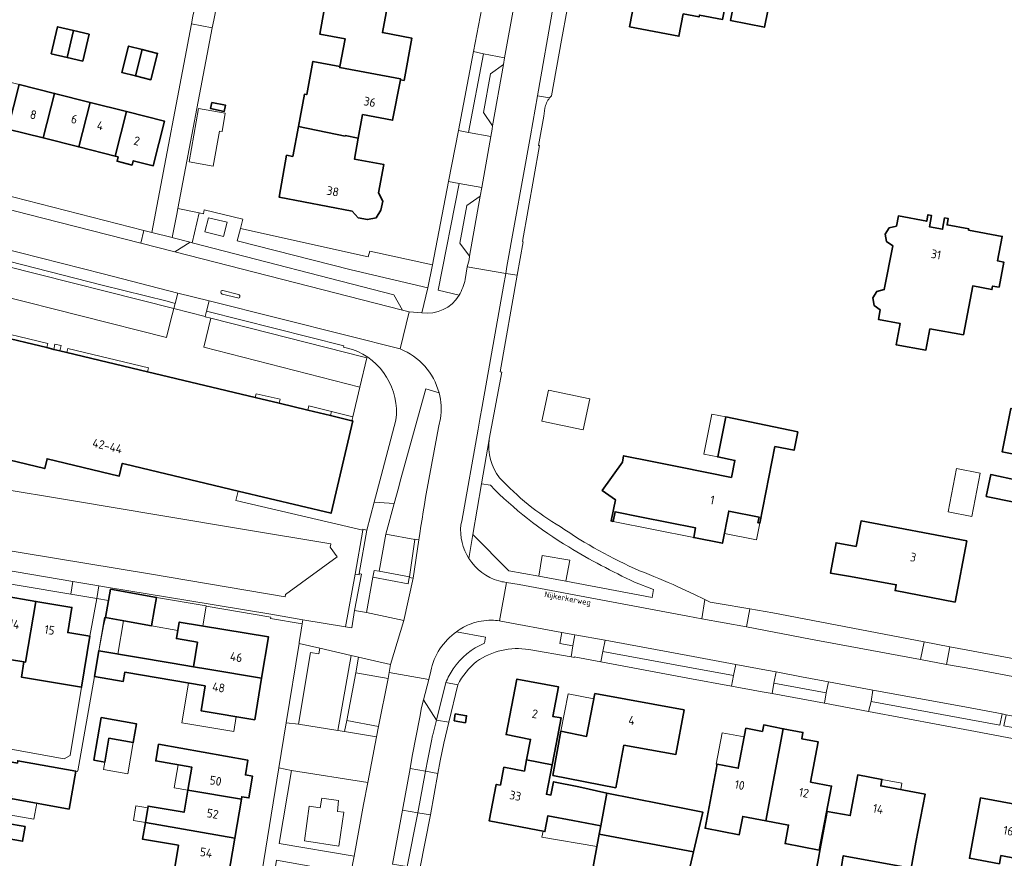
# Model space of a CAD drawing. Header units: metres. Extents: x 149984 to 156489, y 469398 to 478068.
# Tile 190 of 256: x 153897 to 154049, y 471661 to 471790. Entities that reach past the tile are written whole.
import ezdxf
from ezdxf.enums import TextEntityAlignment as Align

# ---------------------------------------------------------------- set-up
doc = ezdxf.new("R2010")
doc.units = ezdxf.units.M
doc.header["$LTSCALE"] = 0.75
for name, color, linetype, lineweight in [('B-WE-GR-BEPLANTING_CULTUUR_HEESTERS-GV', 252, 'Continuous', 18), ('B-WE-GR-GROENVOORZIENING-GV', 252, 'Continuous', 18), ('B-WE-OG-BEBOUWING-GV', 6, 'Continuous', 35), ('B-WE-OG-BEBOUWING-T18', 1, 'Continuous', 18), ('B-WE-OG-BEBOUWING_LAGE TRAFO-GV', 6, 'Continuous', 18), ('B-WE-OG-BEBOUWING_LUIFEL-GV', 6, 'Continuous', 18), ('B-WE-OG-BEBOUWING_OVERBOUWING-GV', 6, 'Continuous', 18), ('B-WE-OG-TERREIN_BEGROEID-GV', 252, 'Continuous', 18), ('B-WE-OG-TERREIN_ERF-GV', 252, 'Continuous', 18), ('B-WE-OG-TOPOGRAFIE-T18', 7, 'Continuous', 18), ('B-WE-VH-HALFVERHARDING_GRASBETONSTEEN-GV', 252, 'Continuous', 18), ('B-WE-VH-HALFVERHARDING_GRIND-GV', 252, 'Continuous', 18), ('B-WE-VH-OPENVERHARDING-GV', 252, 'Continuous', 18), ('B-WE-VH-OPENVERHARDING_BETONELEMENT-GV', 252, 'Continuous', 18), ('B-WE-VH-OPENVERHARDING_BETONSTRAATSTEEN-GV', 252, 'Continuous', 18), ('B-WE-VH-OPENVERHARDING_STRAATBAKSTEEN-GV', 252, 'Continuous', 18), ('B-WE-VH-OPENVERHARDING_TEGEL-GV', 252, 'Continuous', 18)]:
    doc.layers.add(name, color=color, linetype=linetype, lineweight=lineweight)
doc.styles.add('NLCS-ISO-M500-T18', font='NLCS-ISO.ttf', dxfattribs={"height": 0.9})
doc.styles.add('NLCS-ISO-M750-T18', font='NLCS-ISO.ttf', dxfattribs={"height": 1.35})

msp = doc.modelspace()

# ---------------------------------------------------------------- linework, layer by layer
at = {"layer": 'B-WE-GR-BEPLANTING_CULTUUR_HEESTERS-GV', "flags": 128}
for points in [[(153966.1, 471772.699), (153969.531, 471772.045), (153969.751, 471773.204), (153969.8, 471773.725), (153968.41, 471775.748), (153969.494, 471781.765), (153971.488, 471783.167), (153971.673, 471784.224), (153968.42, 471784.857)], [(153950.334, 471698.508), (153956.116, 471697.247), (153957.535, 471703.809), (153956.936, 471703.898), (153956.755, 471702.932), (153951.334, 471703.947)], [(153982.195, 471693.368), (153982.51, 471695.053), (153980.538, 471695.439), (153980.203, 471693.732)], [(154000, 471691.85), (153987.235, 471694.216), (153986.855, 471692.493), (154000, 471690.054), (154007.056, 471688.745), (154007.378, 471690.48)], [(153953.676, 471688.286), (153953.838, 471689.245), (153954.044, 471690.461), (153949.122, 471691.593), (153948.681, 471689.186)], [(154021.379, 471686.087), (154021.711, 471687.797), (154017.573, 471688.587), (154013.614, 471689.322), (154013.293, 471687.587)], [(154028.593, 471686.526), (154028.323, 471684.772), (154048.211, 471681.075), (154048.548, 471682.829), (154042.771, 471683.929)], [(154053.187, 471681.942), (154049.159, 471682.705), (154048.832, 471681.01), (154060.062, 471678.923), (154060.446, 471680.625), (154060.002, 471680.674), (154057.964, 471681.091), (154056.049, 471681.398), (154055.066, 471681.59)], [(153947.295, 471681.803), (153946.949, 471680.114), (153951.874, 471679.305), (153952.182, 471680.913)]]:
    msp.add_lwpolyline(points, close=True, dxfattribs=at)
for points in [[(153966.229, 471753.555), (153964.749, 471755.568), (153965.835, 471761.416), (153967.883, 471762.852), (153968.142, 471764.165), (153964.633, 471764.783), (153961.431, 471748.299), (153964.641, 471747.532)], [(153965.588, 471749.974), (153965.915, 471751.93), (153966.178, 471753.026), (153966.229, 471753.555)], [(153961.544, 471732.459), (153959.482, 471733.095), (153955.558, 471718.826), (153955.349, 471717.911), (153954.599, 471715.341), (153953.301, 471710.602)], [(153969.471, 471718.162), (153968.117, 471718.394), (153966.779, 471710.576), (153972.326, 471704.968), (153976.963, 471704.106), (153977.504, 471707.316), (153981.73, 471706.603), (153981.122, 471703.332), (153994.474, 471700.848), (153994.658, 471702.049), (153991.766, 471703.209)], [(153953.301, 471710.602), (153957.791, 471709.771), (153957.812, 471709.854), (153958.398, 471709.738), (153958.458, 471710.057), (153958.571, 471710.726)], [(153968.565, 471693.758), (153968.716, 471694.678), (153964.256, 471695.536)], [(153960.28, 471689.423), (153959.974, 471688.162), (153959.153, 471685), (153961.149, 471681.882), (153962.574, 471687.674)]]:
    msp.add_lwpolyline(points, dxfattribs=at)
at = {"layer": 'B-WE-GR-BEPLANTING_CULTUUR_HEESTERS-GV'}
for points in [[(153964.641, 471747.532, 0.0823169), (153965.588, 471749.974)], [(153961.751, 471728.468, 0.1014782), (153961.544, 471732.459)], [(153958.571, 471710.726, -0.0118398), (153961.751, 471728.468)], [(153981.593, 471708.631, -0.0626628), (153969.471, 471718.162)], [(153991.766, 471703.209, -0.0286777), (153981.593, 471708.631)], [(153964.256, 471695.536, 0.1936038), (153960.28, 471689.423)], [(153963.746, 471689.796, -0.1486123), (153968.565, 471693.758)], [(153962.574, 471687.674, -0.0431933), (153963.746, 471689.796)]]:
    msp.add_lwpolyline(points, format="xyb", dxfattribs=at)
at = {"layer": 'B-WE-GR-GROENVOORZIENING-GV', "flags": 128}
for points in [[(153894.446, 471752.092), (153920.564, 471745.468), (153920.767, 471746.278), (153919.519, 471746.608), (153909.503, 471749.107), (153892.944, 471753.319), (153879.993, 471756.588), (153879.296, 471753.732), (153879.622, 471753.653), (153880.233, 471756.211), (153892.55, 471753.066), (153891.792, 471750.064), (153892.005, 471750.013), (153892.297, 471749.943), (153892.898, 471752.482)], [(153890.634, 471741.902), (153893.132, 471741.296), (153900.921, 471739.432), (153901.077, 471740.088), (153890.791, 471742.555)], [(153904.055, 471738.682), (153916.522, 471735.699), (153916.652, 471736.29), (153904.207, 471739.3)], [(153936.844, 471730.836), (153936.982, 471731.497), (153933.275, 471732.311), (153933.146, 471731.721)], [(153944.777, 471728.937), (153944.923, 471729.574), (153941.446, 471730.432), (153941.284, 471729.773)], [(153948.49, 471698.832), (153949.565, 471704.446), (153949.211, 471704.517), (153949.181, 471704.341), (153948.581, 471704.448), (153947.103, 471696.278), (153948.065, 471696.114)]]:
    msp.add_lwpolyline(points, close=True, dxfattribs=at)
for points in [[(153948.169, 471739.157), (153946.782, 471739.487), (153946.82, 471739.716), (153925.617, 471745.067), (153925.411, 471744.231), (153925.407, 471744.216), (153926.27, 471743.999)], [(153926.27, 471743.999), (153949.966, 471737.942), (153950.388, 471737.841), (153949.31, 471733.348), (153948.224, 471728.726), (153948.085, 471728.146), (153948.204, 471728.117), (153944.87, 471713.833), (153930.491, 471717.274), (153930.157, 471715.83), (153949.753, 471711.231), (153949.79, 471711.369), (153950.362, 471711.217), (153951.514, 471715.578), (153952.594, 471719.6), (153954.889, 471728.235)]]:
    msp.add_lwpolyline(points, dxfattribs=at)
at = {"layer": 'B-WE-GR-GROENVOORZIENING-GV'}
msp.add_lwpolyline([(153954.889, 471728.235, 0.3512102), (153948.169, 471739.157)], format="xyb", dxfattribs=at)
at = {"layer": 'B-WE-OG-BEBOUWING-GV', "flags": 128}
for points in [[(153992.207, 471795.386), (153990.994, 471789.016), (153998.616, 471787.564), (153999.27, 471791.004), (154001.725, 471790.535), (154001.782, 471790.839), (154005.35, 471790.159), (154005.875, 471792.781), (154000.258, 471793.907), (154000, 471793.954)], [(153955.563, 471780.804), (153956.136, 471780.72), (153957.352, 471787.245), (153952.784, 471788.114), (153953.509, 471792.006), (153944.28, 471794.16), (153943.814, 471791.663), (153943.111, 471787.901), (153947.026, 471787.159), (153946.221, 471782.875), (153946.194, 471782.727), (153955.595, 471780.972)], [(154007.113, 471792.533), (154006.602, 471789.985), (154011.826, 471788.938), (154012.337, 471791.486)], [(153905.048, 471788.443), (153902.615, 471789.015), (153901.637, 471784.852), (153904.07, 471784.28)], [(153905.048, 471788.443), (153904.07, 471784.28), (153906.503, 471783.709), (153907.481, 471787.872)], [(153914.646, 471781.421), (153915.679, 471785.513), (153913.58, 471786.043), (153912.547, 471781.951)], [(153914.646, 471781.421), (153917.016, 471780.823), (153918.049, 471784.915), (153915.679, 471785.513)], [(153947.032, 471772.133), (153947.045, 471772.201), (153949.072, 471771.813), (153949.742, 471775.44), (153954.367, 471774.57), (153955.563, 471780.804), (153955.595, 471780.972), (153946.194, 471782.727), (153946.221, 471782.875), (153942.066, 471783.664), (153941.115, 471778.538), (153940.754, 471778.606), (153939.81, 471773.605)], [(153902.137, 471778.732), (153896.65, 471780.121), (153894.904, 471773.221), (153900.392, 471771.835)], [(153905.88, 471770.45), (153907.625, 471777.344), (153902.137, 471778.732), (153900.392, 471771.835)], [(153911.517, 471769.027), (153913.257, 471775.918), (153907.625, 471777.344), (153905.88, 471770.45)], [(153926.447, 471777.315), (153926.254, 471776.368), (153928.367, 471775.937), (153928.56, 471776.884)], [(153913.257, 471775.918), (153911.517, 471769.027), (153911.962, 471768.915), (153911.791, 471768.237), (153914.126, 471767.648), (153914.297, 471768.325), (153917.378, 471767.547), (153919.117, 471774.435)], [(153947.032, 471772.133), (153939.81, 471773.605), (153938.937, 471768.979), (153937.981, 471769.159), (153936.843, 471762.679), (153948.116, 471760.541), (153949.073, 471759.504), (153950.492, 471759.226), (153951.828, 471759.501), (153952.554, 471760.659), (153952.839, 471762.07), (153952.209, 471763.352), (153953.025, 471767.713), (153948.472, 471768.567), (153949.072, 471771.813), (153947.045, 471772.201)], [(154048.067, 471748.758), (154048.817, 471752.636), (154047.835, 471752.826), (154048.572, 471756.636), (154043.363, 471757.603), (154043.394, 471757.77), (154040.032, 471758.395), (154040.216, 471759.387), (154039.666, 471759.49), (154039.339, 471757.73), (154037.304, 471758.108), (154037.63, 471759.868), (154037.08, 471759.97), (154036.896, 471758.977), (154032.531, 471759.788), (154032.227, 471758.218), (154031.106, 471757.945), (154030.48, 471756.977), (154030.699, 471755.844), (154031.638, 471755.174), (154030.327, 471748.4), (154029.193, 471748.103), (154028.57, 471747.11), (154028.777, 471745.957), (154029.719, 471745.258), (154029.434, 471743.786), (154032.805, 471743.16), (154032.194, 471739.867), (154036.763, 471739.057), (154037.392, 471742.337), (154042.562, 471741.42), (154044.016, 471748.981), (154046.981, 471748.408), (154047.085, 471748.948)], [(154057.08, 471721.63), (154058.432, 471728.318), (154049.898, 471730.042), (154048.547, 471723.354)], [(154016.965, 471726.442), (154005.85, 471728.72), (154004.613, 471722.541), (154007.25, 471722.013), (154006.724, 471719.384), (153998.841, 471720.964), (153994.467, 471721.84), (153990.055, 471722.72), (153989.869, 471721.748), (153986.765, 471717.342), (153988.785, 471715.918), (153988.133, 471712.653), (153988.447, 471712.59), (153988.743, 471714.071), (153992.822, 471713.256), (154001.177, 471711.587), (154000.888, 471710.095), (154005.339, 471709.196), (154006.314, 471714.171), (154010.985, 471713.256), (154010.816, 471712.392), (154011.13, 471712.331), (154013.448, 471724.156), (154016.392, 471723.579)], [(154050.391, 471715.542), (154051.095, 471718.914), (154046.797, 471719.812), (154046.093, 471716.44)], [(154026.016, 471708.727), (154022.896, 471709.285), (154022.013, 471704.604), (154025.132, 471704.046), (154032.189, 471702.783), (154032.02, 471701.879), (154041.281, 471700.104), (154043.075, 471709.555), (154026.757, 471712.654)], [(153917.559, 471699.101), (153917.868, 471700.84), (153910.8, 471702.097), (153910.495, 471700.382), (153910.022, 471697.724), (153912.266, 471697.325), (153917.09, 471696.466)], [(153899.243, 471700.219), (153893.918, 471701.115), (153892.337, 471691.718), (153892.579, 471691.678), (153897.413, 471690.875), (153897.664, 471690.834)], [(153907.61, 471694.854), (153904.174, 471695.408), (153904.806, 471699.283), (153899.243, 471700.219), (153897.664, 471690.834), (153897.413, 471690.875), (153897.032, 471688.499), (153906.305, 471686.957)], [(153925.837, 471689.739), (153934.128, 471688.336), (153935.197, 471694.72), (153921.4, 471697.03), (153920.966, 471694.466), (153924.221, 471693.916), (153923.579, 471690.12)], [(153934.128, 471688.336), (153925.837, 471689.739), (153923.579, 471690.12), (153920.325, 471690.67), (153908.964, 471692.588), (153908.288, 471688.638), (153912.741, 471687.857), (153912.987, 471689.261), (153925.393, 471687.167), (153924.771, 471683.325), (153933.056, 471681.938)], [(153975.08, 471675.731), (153979.008, 471674.955), (153979.618, 471678.147), (153980.431, 471682.204), (153979.113, 471682.446), (153979.991, 471687.033), (153973.588, 471688.207), (153971.9, 471679.632), (153975.69, 471678.903)], [(153988.839, 471671.417), (153990.112, 471677.986), (153998.139, 471676.571), (153999.399, 471683.456), (153985.618, 471685.975), (153984.34, 471679.367), (153980.376, 471680.148), (153979.144, 471673.316)], [(153908.193, 471675.69), (153909.884, 471675.39), (153910.539, 471679.077), (153914.297, 471678.409), (153914.81, 471681.29), (153909.362, 471682.259)], [(153963.865, 471681.75), (153965.625, 471681.469), (153965.798, 471682.555), (153964.039, 471682.836)], [(154012.02, 471666.321), (154014.737, 471680.544), (154011.707, 471681.123), (154011.519, 471680.14), (154008.965, 471680.628), (154007.783, 471674.44), (154004.542, 471675.059), (154002.65, 471665.158), (154007.935, 471664.149), (154008.479, 471666.997)], [(154012.02, 471666.321), (154015.561, 471665.645), (154015.017, 471662.796), (154020.301, 471661.787), (154022.192, 471671.688), (154018.951, 471672.307), (154020.133, 471678.495), (154017.579, 471678.983), (154017.767, 471679.965), (154014.737, 471680.544)], [(153931, 471669.658), (153931.064, 471670.043), (153932.158, 471669.86), (153932.72, 471673.213), (153931.625, 471673.397), (153932.005, 471675.665), (153918.208, 471678.137), (153917.774, 471675.564), (153923.325, 471674.626), (153922.725, 471671.074)], [(153895.467, 471670.175), (153895.393, 471669.767), (153904.379, 471668.138), (153905.434, 471673.96), (153896.448, 471675.589), (153896.384, 471675.236), (153893.075, 471675.835), (153892.158, 471670.774)], [(153987.466, 471670.572), (153983.148, 471671.559), (153979.237, 471672.35), (153978.836, 471670.287), (153978.128, 471670.424), (153979.008, 471674.955), (153975.08, 471675.731), (153974.746, 471673.993), (153971.574, 471674.603), (153971.039, 471671.824), (153970.387, 471671.95), (153969.279, 471666.326), (153977.9, 471664.654), (153978.376, 471667.108), (153982.194, 471666.367), (153986.524, 471665.528)], [(154021.516, 471667.759), (154020.55, 471662.545), (154020.068, 471659.952), (154018.539, 471651.945), (154026.35, 471650.453), (154027.161, 471654.702), (154023.481, 471655.405), (154024.184, 471659.085), (154023.697, 471659.178), (154023.712, 471659.256), (154024.013, 471660.908), (154034.503, 471659), (154035.236, 471663.032), (154036.646, 471670.437), (154029.784, 471671.713), (154029.973, 471672.7), (154026.247, 471673.394), (154025.082, 471667.112)], [(153916.163, 471666.029), (153929.991, 471663.638), (153931, 471669.658), (153922.725, 471671.074), (153922.146, 471667.645), (153916.594, 471668.582)], [(153987.482, 471670.568), (153987.466, 471670.572), (153986.524, 471665.528), (153986.289, 471664.271), (154000.872, 471661.527), (154002.288, 471667.655), (154000, 471668.105)], [(154055.716, 471659.532), (154057.203, 471667.627), (154045.199, 471669.864), (154043.495, 471660.517), (154048.12, 471659.68), (154048.356, 471660.927)], [(153894.169, 471663.665), (153897.185, 471663.156), (153897.569, 471665.429), (153894.553, 471665.938)], [(153916.163, 471666.029), (153915.732, 471663.475), (153921.283, 471662.537), (153920.7, 471659.084), (153928.982, 471657.608), (153929.991, 471663.638)], [(154000.872, 471661.527), (153986.289, 471664.271), (153985.087, 471657.83), (153999.474, 471655.476), (154000, 471657.753)]]:
    msp.add_lwpolyline(points, close=True, dxfattribs=at)
msp.add_lwpolyline([(153883.885, 471724.754), (153900.611, 471720.751), (153900.972, 471722.26), (153912.125, 471719.591), (153912.595, 471721.556), (153913.112, 471721.432), (153930.491, 471717.274), (153944.87, 471713.833), (153948.204, 471728.117), (153948.085, 471728.146), (153944.777, 471728.937), (153941.284, 471729.773), (153936.844, 471730.836), (153933.146, 471731.721), (153916.522, 471735.699), (153904.055, 471738.682), (153902.96, 471738.944), (153902.005, 471739.173), (153900.921, 471739.432), (153893.132, 471741.296)], dxfattribs=at)
at = {"layer": 'B-WE-OG-BEBOUWING_LAGE TRAFO-GV', "flags": 128}
msp.add_lwpolyline([(153928.253, 471756.613), (153928.8, 471758.822), (153925.901, 471759.51), (153925.344, 471757.318)], close=True, dxfattribs=at)
at = {"layer": 'B-WE-OG-BEBOUWING_LUIFEL-GV', "flags": 128}
for points in [[(154005.85, 471728.72), (154003.672, 471729.156), (154002.436, 471722.977), (154004.613, 471722.541)], [(153988.447, 471712.59), (154000.888, 471710.095), (154001.177, 471711.587), (153988.743, 471714.071)], [(154005.632, 471710.692), (154010.617, 471709.715), (154011.13, 471712.331), (154010.816, 471712.392), (154010.985, 471713.256), (154006.314, 471714.171)], [(153917.868, 471700.84), (153917.09, 471696.466), (153921.181, 471695.738), (153921.4, 471697.03), (153925.062, 471696.417), (153925.586, 471699.548)], [(153908.964, 471692.588), (153911.912, 471692.09), (153912.781, 471697.233), (153910.022, 471697.724), (153909.836, 471697.755)], [(153930.213, 471682.414), (153924.771, 471683.325), (153925.393, 471687.167), (153922.854, 471687.596), (153921.819, 471681.466), (153929.825, 471680.114)], [(153985.463, 471685.175), (153981.52, 471685.952), (153980.376, 471680.148), (153984.34, 471679.367)], [(153914.297, 471678.409), (153910.539, 471679.077), (153909.884, 471675.39), (153909.679, 471674.234), (153913.437, 471673.566)], [(154004.542, 471675.059), (154007.783, 471674.44), (154008.705, 471679.267), (154005.294, 471679.918), (154004.372, 471675.091)], [(153921.237, 471674.979), (153920.63, 471671.433), (153922.725, 471671.074), (153923.325, 471674.626)], [(154029.973, 471672.7), (154029.784, 471671.713), (154032.877, 471671.138), (154033.061, 471672.126)], [(153916.163, 471666.029), (153916.546, 471668.299), (153914.696, 471668.611), (153914.313, 471666.341)], [(153985.927, 471662.329), (153986.289, 471664.271), (153986.524, 471665.528), (153978.376, 471667.108), (153977.9, 471664.654), (153977.621, 471664.708), (153977.443, 471663.791)]]:
    msp.add_lwpolyline(points, close=True, dxfattribs=at)
at = {"layer": 'B-WE-OG-BEBOUWING_OVERBOUWING-GV', "flags": 128}
for points in [[(153922.929, 471768.143), (153926.657, 471767.496), (153927.597, 471772.913), (153928.011, 471772.846), (153928.498, 471775.654), (153924.357, 471776.373)], [(153978.433, 471732.875), (153977.428, 471728.061), (153983.827, 471726.725), (153984.832, 471731.539)], [(154043.87, 471713.35), (154045.144, 471720.057), (154041.482, 471720.753), (154040.208, 471714.045)], [(153895.547, 471669.739), (153895.097, 471667.252), (153898.923, 471666.558), (153899.373, 471669.045)]]:
    msp.add_lwpolyline(points, close=True, dxfattribs=at)
at = {"layer": 'B-WE-OG-TERREIN_BEGROEID-GV', "flags": 128}
for points in [[(153959.836, 471748.683), (153960.527, 471752.208), (153950.833, 471754.337), (153950.611, 471753.453), (153930.867, 471757.852), (153930.357, 471755.953), (153947.944, 471751.475)], [(153939.852, 471681.227), (153945.882, 471680.258), (153947.977, 471691.856), (153943.127, 471692.972), (153942.988, 471692.128), (153941.659, 471692.326)], [(153938.726, 471674.112), (153936.858, 471662.8), (153948.406, 471660.83), (153949.896, 471668.81), (153950.552, 471672.216)], [(153943.195, 471668.342), (153943.459, 471669.791), (153946.022, 471669.473), (153945.871, 471667.741), (153946.813, 471667.636), (153946.06, 471662.405), (153940.745, 471663.218), (153941.499, 471668.554)]]:
    msp.add_lwpolyline(points, close=True, dxfattribs=at)
at = {"layer": 'B-WE-OG-TERREIN_ERF-GV', "flags": 128}
for points in [[(153847.825, 471806.854), (153840.861, 471776.799), (153842.534, 471776.396), (153859.423, 471772.054), (153863.297, 471771.058), (153865.285, 471770.547), (153870.226, 471769.245), (153875.782, 471767.838), (153879.74, 471766.83), (153915.921, 471757.551), (153917.169, 471757.246), (153923.292, 471789.456), (153923.51, 471790.683)], [(153927.552, 471794.308), (153926.734, 471790.03), (153926.512, 471788.834), (153921.195, 471760.915), (153924.493, 471760.257), (153925.132, 471760.139), (153925.23, 471760.713), (153931.249, 471759.275), (153930.867, 471757.852), (153950.611, 471753.453), (153950.833, 471754.337), (153960.527, 471752.208), (153963.002, 471765.136), (153964.572, 471772.99), (153966.873, 471785.18), (153968.407, 471793.294)], [(153953.509, 471792.006), (153952.784, 471788.114), (153957.352, 471787.245), (153956.136, 471780.72), (153955.563, 471780.804), (153954.367, 471774.57), (153949.742, 471775.44), (153949.072, 471771.813), (153948.472, 471768.567), (153953.025, 471767.713), (153952.209, 471763.352), (153952.839, 471762.07), (153952.554, 471760.659), (153951.828, 471759.501), (153950.492, 471759.226), (153949.073, 471759.504), (153948.116, 471760.541), (153936.843, 471762.679), (153937.981, 471769.159), (153938.937, 471768.979), (153939.81, 471773.605), (153940.754, 471778.606), (153941.115, 471778.538), (153942.066, 471783.664), (153946.221, 471782.875), (153947.026, 471787.159), (153943.111, 471787.901), (153943.814, 471791.663)], [(153981.328, 471791.69), (153980.479, 471786.953), (153978.942, 471778.324), (153978.609, 471778.035)], [(153977.868, 471776.423), (153977.757, 471775.211), (153976.919, 471770.681), (153977.045, 471770.648), (153974.441, 471755.857), (153974.565, 471755.81), (153973.636, 471750.615), (153970.969, 471735.703), (153971.253, 471735.647), (153969.301, 471725.281), (153969.296, 471725.257)], [(153893.918, 471701.115), (153899.243, 471700.219), (153904.806, 471699.283), (153904.174, 471695.408), (153907.61, 471694.854), (153908.66, 471700.687), (153904.629, 471701.358), (153888.957, 471703.954)], [(153998.436, 471702.489), (154000.889, 471701.315), (154002.631, 471700.493), (154003.428, 471700.117), (154004.69, 471699.877), (154009.546, 471699.052), (154013.106, 471698.448), (154036.507, 471693.987), (154040.467, 471693.22), (154077.984, 471686.256)], [(153931.262, 471640.442), (153936.769, 471674.519), (153937.903, 471681.441), (153939.926, 471693.708), (153939.951, 471693.86), (153940.261, 471695.78), (153940.417, 471696.743), (153935.502, 471697.587), (153935.534, 471697.774), (153925.572, 471699.466), (153925.586, 471699.548), (153917.868, 471700.84), (153917.559, 471699.101), (153917.09, 471696.466), (153912.266, 471697.325), (153910.022, 471697.724), (153909.69, 471696.46), (153908.964, 471692.588), (153920.325, 471690.67), (153923.579, 471690.12), (153924.221, 471693.916), (153920.966, 471694.466), (153921.4, 471697.03), (153935.197, 471694.72), (153934.128, 471688.336), (153933.056, 471681.938), (153924.771, 471683.325), (153925.393, 471687.167), (153912.987, 471689.261), (153912.741, 471687.857), (153908.288, 471688.638), (153905.729, 471674.045), (153905.705, 471673.911), (153905.434, 471673.96), (153904.379, 471668.138), (153895.393, 471669.767)], [(154062.937, 471676.614), (154044.437, 471680.109), (154027.921, 471683.229), (154021.114, 471684.47), (154012.994, 471685.973), (154011.495, 471686.251), (154006.756, 471687.129), (154000, 471688.38), (153986.568, 471690.868), (153982.443, 471691.637), (153982.414, 471691.536), (153981.98, 471691.63), (153975.423, 471692.765)], [(153895.37, 471677.397), (153903.634, 471675.914), (153904.557, 471676.428), (153906.305, 471686.957), (153897.032, 471688.499), (153897.413, 471690.875), (153892.579, 471691.678)], [(153985.087, 471657.83), (153986.289, 471664.271), (153986.524, 471665.528), (153982.194, 471666.367), (153978.376, 471667.108), (153977.9, 471664.654), (153969.279, 471666.326), (153970.387, 471671.95), (153971.039, 471671.824), (153971.574, 471674.603), (153974.746, 471673.993), (153975.08, 471675.731), (153975.69, 471678.903), (153971.9, 471679.632), (153973.588, 471688.207), (153979.991, 471687.033), (153979.113, 471682.446), (153980.431, 471682.204), (153979.618, 471678.147), (153979.008, 471674.955), (153978.128, 471670.424), (153978.836, 471670.287), (153979.237, 471672.35), (153983.148, 471671.559), (153987.466, 471670.572), (153987.482, 471670.568), (154000, 471668.105), (154002.288, 471667.655), (154000.872, 471661.527), (154000, 471657.753)], [(153964.444, 471687.318), (153963.05, 471681.566), (153962.267, 471678.333), (153961.73, 471675.561), (153961.375, 471673.625), (153960.203, 471667.235), (153958.552, 471658.907)], [(153920.7, 471659.084), (153921.283, 471662.537), (153915.732, 471663.475), (153916.163, 471666.029), (153916.594, 471668.582), (153922.146, 471667.645), (153922.725, 471671.074), (153923.325, 471674.626), (153917.774, 471675.564), (153918.208, 471678.137), (153932.005, 471675.665), (153931.625, 471673.397), (153932.72, 471673.213), (153932.158, 471669.86), (153931.064, 471670.043), (153931, 471669.658), (153929.991, 471663.638), (153928.982, 471657.608)]]:
    msp.add_lwpolyline(points, dxfattribs=at)
for points in [[(153992.207, 471795.386), (153993.427, 471801.794), (154001.05, 471800.343), (154000.368, 471796.552), (154006.401, 471795.405), (154005.875, 471792.781), (154005.35, 471790.159), (154001.782, 471790.839), (154001.725, 471790.535), (153999.27, 471791.004), (153998.616, 471787.564), (153990.994, 471789.016)], [(154007.113, 471792.533), (154012.337, 471791.486), (154011.826, 471788.938), (154006.602, 471789.985)], [(153904.07, 471784.28), (153901.637, 471784.852), (153902.615, 471789.015), (153905.048, 471788.443), (153907.481, 471787.872), (153906.503, 471783.709)], [(153915.679, 471785.513), (153918.049, 471784.915), (153917.016, 471780.823), (153914.646, 471781.421), (153912.547, 471781.951), (153913.58, 471786.043)], [(153896.65, 471780.121), (153902.137, 471778.732), (153907.625, 471777.344), (153913.257, 471775.918), (153919.117, 471774.435), (153917.378, 471767.547), (153914.297, 471768.325), (153914.126, 471767.648), (153911.791, 471768.237), (153911.962, 471768.915), (153911.517, 471769.027), (153905.88, 471770.45), (153900.392, 471771.835), (153894.904, 471773.221), (153889.416, 471774.606), (153883.787, 471776.027), (153885.531, 471782.935), (153891.163, 471781.51)], [(153926.447, 471777.315), (153928.56, 471776.884), (153928.367, 471775.937), (153926.254, 471776.368)], [(154032.531, 471759.788), (154036.896, 471758.977), (154037.08, 471759.97), (154037.63, 471759.868), (154037.304, 471758.108), (154039.339, 471757.73), (154039.666, 471759.49), (154040.216, 471759.387), (154040.032, 471758.395), (154043.394, 471757.77), (154043.363, 471757.603), (154048.572, 471756.636), (154047.835, 471752.826), (154048.817, 471752.636), (154048.067, 471748.758), (154047.085, 471748.948), (154046.981, 471748.408), (154044.016, 471748.981), (154042.562, 471741.42), (154037.392, 471742.337), (154036.763, 471739.057), (154032.194, 471739.867), (154032.805, 471743.16), (154029.434, 471743.786), (154029.719, 471745.258), (154028.777, 471745.957), (154028.57, 471747.11), (154029.193, 471748.103), (154030.327, 471748.4), (154031.638, 471755.174), (154030.699, 471755.844), (154030.48, 471756.977), (154031.106, 471757.945), (154032.227, 471758.218)], [(154057.08, 471721.63), (154048.547, 471723.354), (154049.898, 471730.042), (154058.432, 471728.318)], [(154016.965, 471726.442), (154016.392, 471723.579), (154013.448, 471724.156), (154011.13, 471712.331), (154010.816, 471712.392), (154010.985, 471713.256), (154006.314, 471714.171), (154005.339, 471709.196), (154000.888, 471710.095), (154001.177, 471711.587), (153992.822, 471713.256), (153988.743, 471714.071), (153988.447, 471712.59), (153988.133, 471712.653), (153988.785, 471715.918), (153986.765, 471717.342), (153989.869, 471721.748), (153990.055, 471722.72), (153994.467, 471721.84), (153998.841, 471720.964), (154006.724, 471719.384), (154007.25, 471722.013), (154004.613, 471722.541), (154005.85, 471728.72)], [(154050.391, 471715.542), (154046.093, 471716.44), (154046.797, 471719.812), (154051.095, 471718.914)], [(154022.896, 471709.285), (154026.016, 471708.727), (154026.757, 471712.654), (154043.075, 471709.555), (154041.281, 471700.104), (154032.02, 471701.879), (154032.189, 471702.783), (154025.132, 471704.046), (154022.013, 471704.604)], [(153980.376, 471680.148), (153984.34, 471679.367), (153985.618, 471685.975), (153999.399, 471683.456), (153998.139, 471676.571), (153990.112, 471677.986), (153988.839, 471671.417), (153979.144, 471673.316)], [(153908.193, 471675.69), (153909.362, 471682.259), (153914.81, 471681.29), (153914.297, 471678.409), (153910.539, 471679.077), (153909.884, 471675.39)], [(153963.865, 471681.75), (153964.039, 471682.836), (153965.798, 471682.555), (153965.625, 471681.469)], [(154014.737, 471680.544), (154017.767, 471679.965), (154017.579, 471678.983), (154020.133, 471678.495), (154018.951, 471672.307), (154022.192, 471671.688), (154020.301, 471661.787), (154015.017, 471662.796), (154015.561, 471665.645), (154012.02, 471666.321), (154008.479, 471666.997), (154007.935, 471664.149), (154002.65, 471665.158), (154004.542, 471675.059), (154007.783, 471674.44), (154008.965, 471680.628), (154011.519, 471680.14), (154011.707, 471681.123)], [(154020.55, 471662.545), (154021.516, 471667.759), (154025.082, 471667.112), (154026.247, 471673.394), (154029.973, 471672.7), (154029.784, 471671.713), (154036.646, 471670.437), (154035.236, 471663.032), (154034.503, 471659), (154024.013, 471660.908), (154023.712, 471659.256), (154023.697, 471659.178), (154024.184, 471659.085), (154023.481, 471655.405), (154027.161, 471654.702), (154026.35, 471650.453), (154018.539, 471651.945), (154020.068, 471659.952)], [(154055.716, 471659.532), (154048.356, 471660.927), (154048.12, 471659.68), (154043.495, 471660.517), (154045.199, 471669.864), (154057.203, 471667.627)], [(153894.169, 471663.665), (153894.553, 471665.938), (153897.569, 471665.429), (153897.185, 471663.156)]]:
    msp.add_lwpolyline(points, close=True, dxfattribs=at)
at = {"layer": 'B-WE-OG-TERREIN_ERF-GV'}
for points in [[(153978.609, 471778.035, 0.0963304), (153977.868, 471776.423)], [(153969.296, 471725.257, 0.2083745), (153970.906, 471719.326)], [(153970.906, 471719.326, 0.0739332), (153980.278, 471711.777)], [(153980.278, 471711.777, 0.0473968), (153992.535, 471704.96)], [(153992.535, 471704.96, -0.0073819), (153998.436, 471702.489)], [(153975.423, 471692.765, 0.1989776), (153967.356, 471690.934)], [(153967.356, 471690.934, 0.1050861), (153964.444, 471687.318)]]:
    msp.add_lwpolyline(points, format="xyb", dxfattribs=at)
at = {"layer": 'B-WE-VH-HALFVERHARDING_GRASBETONSTEEN-GV', "flags": 128}
msp.add_lwpolyline([(153956.959, 471704.024), (153952.314, 471704.873), (153951.519, 471705.019), (153951.334, 471703.947), (153956.755, 471702.932), (153956.936, 471703.898)], close=True, dxfattribs=at)
at = {"layer": 'B-WE-VH-HALFVERHARDING_GRIND-GV', "flags": 128}
msp.add_lwpolyline([(153948.224, 471728.726), (153944.923, 471729.574), (153944.777, 471728.937), (153948.085, 471728.146)], close=True, dxfattribs=at)
at = {"layer": 'B-WE-VH-OPENVERHARDING-GV', "flags": 128}
msp.add_lwpolyline([(153902.005, 471739.173), (153902.96, 471738.944), (153903.134, 471739.79), (153902.174, 471739.988)], close=True, dxfattribs=at)
at = {"layer": 'B-WE-VH-OPENVERHARDING_BETONELEMENT-GV', "flags": 128}
for points in [[(153949.211, 471704.517), (153950.362, 471711.217), (153949.79, 471711.369), (153949.753, 471711.231), (153948.581, 471704.448), (153949.181, 471704.341)], [(153958.398, 471709.738), (153957.812, 471709.854), (153957.791, 471709.771), (153956.959, 471704.024), (153956.936, 471703.898), (153957.535, 471703.809)]]:
    msp.add_lwpolyline(points, close=True, dxfattribs=at)
at = {"layer": 'B-WE-VH-OPENVERHARDING_BETONSTRAATSTEEN-GV', "flags": 128}
for points in [[(153926.512, 471788.834), (153926.734, 471790.03), (153927.552, 471794.308), (153927.788, 471795.5), (153924.577, 471796.133), (153924.333, 471794.934), (153923.906, 471792.729), (153923.69, 471791.501), (153923.607, 471791.123), (153923.51, 471790.683), (153923.292, 471789.456)], [(153973.169, 471792.421), (153970.013, 471793.071), (153968.407, 471793.294), (153966.873, 471785.18), (153968.42, 471784.857), (153971.673, 471784.224)], [(153978.942, 471778.324), (153980.479, 471786.953), (153981.328, 471791.69), (153979.203, 471792.14), (153976.758, 471778.36), (153978.609, 471778.035)], [(153920.319, 471756.437), (153921.029, 471760.044), (153921.195, 471760.915), (153926.512, 471788.834), (153923.292, 471789.456), (153917.169, 471757.246)], [(153971.488, 471783.167), (153969.494, 471781.765), (153968.41, 471775.748), (153969.8, 471773.725)], [(153969.531, 471772.045), (153966.1, 471772.699), (153964.572, 471772.99), (153963.002, 471765.136), (153964.633, 471764.783), (153968.142, 471764.165)], [(153967.883, 471762.852), (153965.835, 471761.416), (153964.749, 471755.568), (153966.229, 471753.555)], [(153920.319, 471756.437), (153920.478, 471756.396), (153923.093, 471755.725), (153923.378, 471755.651), (153924.493, 471760.257), (153921.195, 471760.915), (153921.029, 471760.044)], [(153920.733, 471754.266), (153923.093, 471755.725), (153920.478, 471756.396), (153920.319, 471756.437), (153917.169, 471757.246), (153915.921, 471757.551), (153915.443, 471755.597)], [(153955.895, 471745.247), (153954.55, 471747.576), (153923.378, 471755.651), (153923.093, 471755.725), (153920.733, 471754.266)], [(153925.411, 471744.231), (153925.617, 471745.067), (153926.04, 471746.66), (153921.163, 471747.861), (153920.767, 471746.278), (153920.564, 471745.468)], [(153952.314, 471704.873), (153956.959, 471704.024), (153957.791, 471709.771), (153953.301, 471710.602)], [(153908.66, 471700.687), (153908.984, 471702.632), (153904.964, 471703.316), (153904.629, 471701.358)], [(154009.546, 471699.052), (154004.69, 471699.877), (154003.428, 471700.117), (154002.631, 471700.493), (154002.141, 471697.537), (154009.055, 471696.273)], [(153943.127, 471692.972), (153947.977, 471691.856), (153949.122, 471691.593), (153954.044, 471690.461), (153956.116, 471697.247), (153950.334, 471698.508), (153948.49, 471698.832), (153948.065, 471696.114), (153947.103, 471696.278), (153940.522, 471697.39), (153940.417, 471696.743), (153940.261, 471695.78), (153939.951, 471693.86), (153939.926, 471693.708)], [(153982.51, 471695.053), (153982.195, 471693.368), (153981.98, 471691.63), (153982.414, 471691.536), (153982.443, 471691.637), (153986.568, 471690.868), (153986.855, 471692.493), (153987.235, 471694.216)], [(154040.467, 471693.22), (154036.507, 471693.987), (154035.927, 471691.267), (154039.93, 471690.454)], [(154007.378, 471690.48), (154007.056, 471688.745), (154006.756, 471687.129), (154011.495, 471686.251), (154012.994, 471685.973), (154013.293, 471687.587), (154013.614, 471689.322), (154012.117, 471689.6)], [(153947.295, 471681.803), (153952.182, 471680.913), (153953.676, 471688.286), (153948.681, 471689.186)], [(154021.379, 471686.087), (154021.114, 471684.47), (154027.921, 471683.229), (154028.323, 471684.772), (154028.593, 471686.526), (154021.711, 471687.797)], [(153958.553, 471682.325), (153957.408, 471676.293), (153957.065, 471674.409), (153959.453, 471673.974), (153959.805, 471675.858), (153960.367, 471678.658), (153960.514, 471679.521), (153960.584, 471679.587), (153961.149, 471681.882), (153959.153, 471685), (153958.844, 471683.812)], [(153938.726, 471674.112), (153950.552, 471672.216), (153951.874, 471679.305), (153946.949, 471680.114), (153945.882, 471680.258), (153939.852, 471681.227), (153937.903, 471681.441), (153936.769, 471674.519)], [(153961.149, 471681.882), (153960.584, 471679.587), (153960.514, 471679.521), (153960.367, 471678.658), (153959.805, 471675.858), (153959.453, 471673.974), (153961.375, 471673.625), (153961.73, 471675.561), (153962.267, 471678.333), (153963.05, 471681.566)], [(153955.888, 471667.936), (153958.251, 471667.548), (153959.453, 471673.974), (153957.065, 471674.409)], [(153954.374, 471659.611), (153956.636, 471659.229), (153958.251, 471667.548), (153955.888, 471667.936)], [(153958.251, 471667.548), (153956.636, 471659.229), (153958.552, 471658.907), (153960.203, 471667.235)]]:
    msp.add_lwpolyline(points, close=True, dxfattribs=at)
for points in [[(153893.354, 471754.98), (153909.638, 471750.825), (153921.163, 471747.861), (153926.04, 471746.66), (153947.371, 471741.323), (153955.517, 471739.232), (153956.948, 471744.979), (153955.895, 471745.247), (153920.733, 471754.266), (153915.443, 471755.597), (153897.906, 471760.081), (153879.219, 471764.888)], [(153964.925, 471712.057), (153965.057, 471712.602), (153967.567, 471726.825), (153967.854, 471728.381), (153968.182, 471730.355), (153971.515, 471748.928), (153971.885, 471750.913), (153965.915, 471751.93), (153965.588, 471749.974)], [(153930.438, 471747.11), (153928.014, 471747.717)], [(153928.082, 471748.258), (153928.149, 471748.25), (153930.573, 471747.643)], [(153958.889, 471744.81), (153956.948, 471744.979), (153955.517, 471739.232)], [(153958.571, 471710.726), (153958.458, 471710.057), (153958.398, 471709.738), (153957.535, 471703.809), (153956.116, 471697.247), (153954.044, 471690.461), (153953.838, 471689.245), (153959.974, 471688.162)], [(153970.886, 471697.215), (153971.985, 471703.133), (153971.72, 471703.176)], [(153959.974, 471688.162), (153960.28, 471689.423)]]:
    msp.add_lwpolyline(points, dxfattribs=at)
at = {"layer": 'B-WE-VH-OPENVERHARDING_BETONSTRAATSTEEN-GV'}
for points in [[(153965.588, 471749.974, -0.0823169), (153964.641, 471747.532)], [(153928.014, 471747.717, -0.8796634), (153928.082, 471748.258)], [(153930.573, 471747.643, -1), (153930.438, 471747.11)], [(153964.641, 471747.532, -0.3007191), (153958.889, 471744.81)], [(153955.517, 471739.232, -0.2410944), (153961.544, 471732.459)], [(153961.544, 471732.459, -0.1014782), (153961.751, 471728.468)], [(153961.751, 471728.468, 0.0118398), (153958.571, 471710.726)], [(153966.164, 471706.825, -0.1702553), (153964.925, 471712.057)], [(153970.762, 471703.391, -0.182268), (153966.164, 471706.825)], [(153971.72, 471703.176, -0.030158), (153970.762, 471703.391)], [(153966.516, 471696.768, -0.0901436), (153969.633, 471697.313)], [(153969.633, 471697.313, -0.0350883), (153970.886, 471697.215)], [(153964.256, 471695.536, -0.0733598), (153966.516, 471696.768)], [(153960.28, 471689.423, -0.1936038), (153964.256, 471695.536)]]:
    msp.add_lwpolyline(points, format="xyb", dxfattribs=at)
at = {"layer": 'B-WE-VH-OPENVERHARDING_STRAATBAKSTEEN-GV', "flags": 128}
for points in [[(153973.169, 471792.421), (153971.673, 471784.224), (153971.488, 471783.167), (153969.8, 471773.725), (153969.751, 471773.204), (153969.531, 471772.045), (153968.142, 471764.165), (153967.883, 471762.852), (153966.229, 471753.555), (153966.178, 471753.026), (153965.915, 471751.93), (153971.885, 471750.913), (153972.024, 471751.961), (153975.67, 471772.168), (153976.758, 471778.36), (153979.203, 471792.14)], [(153890.791, 471742.555), (153901.077, 471740.088), (153900.921, 471739.432), (153902.005, 471739.173), (153902.174, 471739.988), (153903.134, 471739.79), (153902.96, 471738.944), (153904.055, 471738.682), (153904.207, 471739.3), (153916.652, 471736.29), (153916.522, 471735.699), (153933.146, 471731.721), (153933.275, 471732.311), (153936.982, 471731.497), (153936.844, 471730.836), (153941.284, 471729.773), (153941.446, 471730.432), (153944.923, 471729.574), (153948.224, 471728.726), (153949.31, 471733.348), (153925.177, 471739.517), (153926.27, 471743.999), (153925.407, 471744.216), (153925.411, 471744.231), (153920.564, 471745.468), (153920.061, 471743.501), (153919.428, 471740.992), (153893.319, 471747.603)], [(153866.847, 471707.629), (153875.893, 471706.092), (153878.166, 471707.619), (153878.346, 471707.741), (153889.488, 471705.924), (153904.964, 471703.316), (153908.984, 471702.632), (153910.451, 471702.375), (153922.716, 471700.356), (153935.572, 471698.227), (153940.522, 471697.39), (153947.103, 471696.278), (153948.581, 471704.448), (153949.753, 471711.231), (153930.157, 471715.83), (153930.491, 471717.274), (153913.112, 471721.432), (153912.595, 471721.556), (153912.125, 471719.591), (153900.972, 471722.26), (153900.611, 471720.751), (153883.885, 471724.754)], [(153876.153, 471711.236), (153897.458, 471707.66), (153916.792, 471704.463), (153937.767, 471700.937), (153937.832, 471701.275), (153945.827, 471707.091), (153944.708, 471708.589), (153944.807, 471709.056), (153944.819, 471709.136), (153931.51, 471711.353), (153918.226, 471713.556), (153905.366, 471715.694), (153892.272, 471717.852), (153879.365, 471719.999)], [(153879.365, 471719.999), (153892.272, 471717.852), (153905.366, 471715.694), (153918.226, 471713.556), (153931.51, 471711.353), (153944.819, 471709.136), (153944.807, 471709.056), (153944.708, 471708.589), (153945.827, 471707.091), (153937.832, 471701.275), (153937.767, 471700.937), (153916.792, 471704.463), (153897.458, 471707.66), (153876.153, 471711.236)], [(154049.159, 471682.705), (154053.187, 471681.942), (154054.324, 471687.847), (154044.158, 471689.744), (154039.93, 471690.454), (154035.927, 471691.267), (154018.921, 471694.392), (154009.055, 471696.273), (154002.141, 471697.537), (154000, 471697.937), (153973.924, 471702.822), (153971.985, 471703.133), (153970.886, 471697.215)], [(153971.069, 471697.186), (153980.538, 471695.439), (153982.51, 471695.053), (153987.235, 471694.216), (154000, 471691.85), (154007.378, 471690.48), (154012.117, 471689.6), (154013.614, 471689.322), (154017.573, 471688.587), (154021.711, 471687.797), (154028.593, 471686.526), (154042.771, 471683.929), (154048.548, 471682.829), (154049.159, 471682.705)], [(153954.374, 471659.611), (153955.888, 471667.936), (153957.065, 471674.409), (153957.408, 471676.293), (153958.553, 471682.325), (153958.844, 471683.812), (153959.153, 471685), (153959.974, 471688.162), (153953.838, 471689.245), (153953.676, 471688.286), (153952.182, 471680.913), (153951.874, 471679.305), (153950.552, 471672.216), (153949.896, 471668.81), (153948.406, 471660.83), (153947.911, 471658.237)]]:
    msp.add_lwpolyline(points, dxfattribs=at)
for points in [[(153920.564, 471745.468), (153894.446, 471752.092), (153893.319, 471747.603), (153919.428, 471740.992), (153920.061, 471743.501)], [(153949.31, 471733.348), (153950.388, 471737.841), (153949.966, 471737.942), (153926.27, 471743.999), (153925.177, 471739.517)]]:
    msp.add_lwpolyline(points, close=True, dxfattribs=at)
at = {"layer": 'B-WE-VH-OPENVERHARDING_STRAATBAKSTEEN-GV'}
msp.add_lwpolyline([(153970.886, 471697.215, -0.0168367), (153971.069, 471697.186)], format="xyb", dxfattribs=at)
at = {"layer": 'B-WE-VH-OPENVERHARDING_TEGEL-GV', "flags": 128}
for points in [[(153966.1, 471772.699), (153968.42, 471784.857), (153966.873, 471785.18), (153964.572, 471772.99)], [(153877.397, 471757.254), (153879.993, 471756.588), (153892.944, 471753.319), (153909.503, 471749.107), (153919.519, 471746.608), (153920.767, 471746.278), (153921.163, 471747.861), (153909.638, 471750.825), (153893.354, 471754.98), (153864.043, 471762.46), (153850.249, 471766.067), (153849.807, 471764.328), (153863.792, 471760.746)], [(153915.921, 471757.551), (153879.74, 471766.83), (153879.219, 471764.888), (153897.906, 471760.081), (153915.443, 471755.597)], [(153955.895, 471745.247), (153956.948, 471744.979), (153958.889, 471744.81), (153959.836, 471748.683), (153947.944, 471751.475), (153930.357, 471755.953), (153930.867, 471757.852), (153931.249, 471759.275), (153925.23, 471760.713), (153925.132, 471760.139), (153924.493, 471760.257), (153923.378, 471755.651), (153954.55, 471747.576)], [(153928.253, 471756.613), (153925.344, 471757.318), (153925.901, 471759.51), (153928.8, 471758.822)], [(153948.49, 471698.832), (153950.334, 471698.508), (153951.334, 471703.947), (153951.519, 471705.019), (153952.314, 471704.873), (153953.301, 471710.602), (153954.599, 471715.341), (153951.514, 471715.578), (153950.362, 471711.217), (153949.211, 471704.517), (153949.565, 471704.446)], [(153878.346, 471707.741), (153878.778, 471705.711), (153888.957, 471703.954), (153904.629, 471701.358), (153904.964, 471703.316), (153889.488, 471705.924)], [(153981.73, 471706.603), (153977.504, 471707.316), (153976.963, 471704.106), (153981.122, 471703.332)], [(153917.868, 471700.84), (153925.586, 471699.548), (153925.572, 471699.466), (153935.534, 471697.774), (153935.502, 471697.587), (153940.417, 471696.743), (153940.522, 471697.39), (153935.572, 471698.227), (153922.716, 471700.356), (153910.451, 471702.375), (153908.984, 471702.632), (153908.66, 471700.687), (153910.495, 471700.382), (153910.8, 471702.097)], [(154013.106, 471698.448), (154009.546, 471699.052), (154009.055, 471696.273), (154018.921, 471694.392), (154035.927, 471691.267), (154036.507, 471693.987)], [(153939.852, 471681.227), (153941.659, 471692.326), (153942.988, 471692.128), (153943.127, 471692.972), (153939.926, 471693.708), (153937.903, 471681.441)], [(153946.949, 471680.114), (153947.295, 471681.803), (153948.681, 471689.186), (153949.122, 471691.593), (153947.977, 471691.856), (153945.882, 471680.258)], [(153986.568, 471690.868), (154000, 471688.38), (154006.756, 471687.129), (154007.056, 471688.745), (154000, 471690.054), (153986.855, 471692.493)], [(153962.574, 471687.674), (153961.149, 471681.882), (153963.05, 471681.566), (153964.444, 471687.318)], [(154021.114, 471684.47), (154021.379, 471686.087), (154013.293, 471687.587), (154012.994, 471685.973)], [(153939.632, 471647.106), (153940.767, 471646.917), (153940.791, 471647.065), (153941.009, 471648.372), (153941.351, 471650.034), (153943.048, 471659.063), (153947.911, 471658.237), (153948.406, 471660.83), (153936.858, 471662.8), (153938.726, 471674.112), (153936.769, 471674.519), (153931.262, 471640.442), (153931.221, 471640.186), (153933.072, 471639.865), (153936.423, 471660.251), (153941.868, 471659.26), (153940.34, 471650.955)], [(153958.251, 471667.548), (153960.203, 471667.235), (153961.375, 471673.625), (153959.453, 471673.974)], [(153946.022, 471669.473), (153943.459, 471669.791), (153943.195, 471668.342), (153941.499, 471668.554), (153940.745, 471663.218), (153946.06, 471662.405), (153946.813, 471667.636), (153945.871, 471667.741)]]:
    msp.add_lwpolyline(points, close=True, dxfattribs=at)
for points in [[(153976.758, 471778.36), (153975.67, 471772.168), (153972.024, 471751.961), (153971.885, 471750.913), (153973.636, 471750.615), (153974.565, 471755.81), (153974.441, 471755.857), (153977.045, 471770.648), (153976.919, 471770.681), (153977.757, 471775.211), (153977.868, 471776.423)], [(153978.609, 471778.035), (153976.758, 471778.36)], [(153964.641, 471747.532), (153961.431, 471748.299), (153964.633, 471764.783), (153963.002, 471765.136), (153960.527, 471752.208), (153959.836, 471748.683)], [(153971.885, 471750.913), (153971.515, 471748.928), (153968.182, 471730.355), (153967.854, 471728.381), (153967.567, 471726.825), (153965.057, 471712.602), (153964.925, 471712.057)], [(153966.164, 471706.825), (153966.779, 471710.576), (153968.117, 471718.394), (153969.296, 471725.257), (153969.301, 471725.281), (153971.253, 471735.647), (153970.969, 471735.703), (153973.636, 471750.615), (153971.885, 471750.913)], [(153928.014, 471747.717), (153930.438, 471747.11)], [(153930.573, 471747.643), (153928.149, 471748.25), (153928.082, 471748.258)], [(153959.836, 471748.683), (153958.889, 471744.81)], [(153955.517, 471739.232), (153947.371, 471741.323), (153926.04, 471746.66), (153925.617, 471745.067), (153946.82, 471739.716), (153946.782, 471739.487), (153948.169, 471739.157)], [(153951.514, 471715.578), (153954.599, 471715.341), (153955.349, 471717.911), (153955.558, 471718.826), (153959.482, 471733.095), (153961.544, 471732.459)], [(153954.889, 471728.235), (153952.594, 471719.6), (153951.514, 471715.578)], [(153969.296, 471725.257), (153968.117, 471718.394), (153969.471, 471718.162)], [(153991.766, 471703.209), (153994.658, 471702.049), (153994.474, 471700.848), (153981.122, 471703.332), (153976.963, 471704.106), (153972.326, 471704.968), (153966.779, 471710.576), (153966.164, 471706.825)], [(153971.72, 471703.176), (153971.985, 471703.133), (153973.924, 471702.822), (154000, 471697.937), (154002.141, 471697.537), (154002.631, 471700.493), (154000.889, 471701.315), (153998.436, 471702.489)], [(153896.448, 471675.589), (153905.434, 471673.96), (153905.705, 471673.911), (153905.729, 471674.045), (153908.288, 471688.638), (153908.964, 471692.588), (153909.69, 471696.46), (153910.022, 471697.724), (153910.495, 471700.382), (153908.66, 471700.687), (153907.61, 471694.854), (153906.305, 471686.957), (153904.557, 471676.428), (153903.634, 471675.914), (153895.37, 471677.397)], [(153975.423, 471692.765), (153981.98, 471691.63), (153982.195, 471693.368), (153980.203, 471693.732), (153980.538, 471695.439), (153971.069, 471697.186)], [(153964.256, 471695.536), (153968.716, 471694.678), (153968.565, 471693.758)], [(154040.467, 471693.22), (154039.93, 471690.454), (154044.158, 471689.744), (154054.324, 471687.847), (154056.209, 471687.544), (154057.15, 471687.342), (154059.081, 471686.939), (154064.039, 471686.003), (154074.823, 471684.031), (154075.691, 471683.875)], [(154081.198, 471685.703), (154077.984, 471686.256), (154040.467, 471693.22)], [(153962.574, 471687.674), (153964.444, 471687.318)], [(154060.446, 471680.625), (154060.062, 471678.923), (154048.832, 471681.01), (154049.159, 471682.705), (154048.548, 471682.829), (154048.211, 471681.075), (154028.323, 471684.772), (154027.921, 471683.229), (154044.437, 471680.109), (154062.937, 471676.614), (154065.096, 471676.199)]]:
    msp.add_lwpolyline(points, dxfattribs=at)
at = {"layer": 'B-WE-VH-OPENVERHARDING_TEGEL-GV'}
for points in [[(153977.868, 471776.423, -0.0963304), (153978.609, 471778.035)], [(153928.082, 471748.258, 0.8796634), (153928.014, 471747.717)], [(153930.438, 471747.11, 1), (153930.573, 471747.643)], [(153958.889, 471744.81, 0.3007191), (153964.641, 471747.532)], [(153948.169, 471739.157, -0.3512102), (153954.889, 471728.235)], [(153961.544, 471732.459, 0.2410944), (153955.517, 471739.232)], [(153970.906, 471719.326, -0.2083745), (153969.296, 471725.257)], [(153980.278, 471711.777, -0.0739332), (153970.906, 471719.326)], [(153969.471, 471718.162, 0.0626628), (153981.593, 471708.631)], [(153964.925, 471712.057, 0.1702553), (153966.164, 471706.825)], [(153992.535, 471704.96, -0.0473968), (153980.278, 471711.777)], [(153981.593, 471708.631, 0.0286777), (153991.766, 471703.209)], [(153966.164, 471706.825, 0.182268), (153970.762, 471703.391)], [(153998.436, 471702.489, 0.0073819), (153992.535, 471704.96)], [(153970.762, 471703.391, 0.030158), (153971.72, 471703.176)], [(153969.633, 471697.313, 0.0901436), (153966.516, 471696.768)], [(153970.886, 471697.215, 0.0350883), (153969.633, 471697.313)], [(153966.516, 471696.768, 0.0733598), (153964.256, 471695.536)], [(153971.069, 471697.186, 0.0168367), (153970.886, 471697.215)], [(153968.565, 471693.758, 0.1486123), (153963.746, 471689.796)], [(153967.356, 471690.934, -0.1989776), (153975.423, 471692.765)], [(153963.746, 471689.796, 0.0431933), (153962.574, 471687.674)], [(153964.444, 471687.318, -0.1050861), (153967.356, 471690.934)]]:
    msp.add_lwpolyline(points, format="xyb", dxfattribs=at)

# ---------------------------------------------------------------- texts
at = {"layer": 'B-WE-OG-BEBOUWING-T18', "style": 'NLCS-ISO-M750-T18'}
for s, rotation, p in [('36', 349.2, (153950.84, 471777.414)), ('8', 345.9, (153898.857, 471775.436)), ('6', 345.9, (153905.189, 471774.75)), ('4', 345.9, (153909.187, 471773.741)), ('2', 345.9, (153914.846, 471771.39)), ('38', 349.3, (153945.13, 471763.596)), ('31', 349.5, (154038.343, 471753.847)), ('42-44', 346.6, (153910.305, 471724.244)), ('1', 348.7, (154003.779, 471715.895)), ('3', 349.3, (154034.82, 471707.051)), ('14', 350.4, (153895.917, 471696.722)), ('15', 350.4, (153901.361, 471695.806)), ('46', 350.4, (153930.212, 471691.626)), ('48', 350.5, (153927.49, 471686.926)), ('2', 349.2, (153976.356, 471682.848)), ('4', 350.1, (153991.323, 471681.834)), ('50', 350.4, (153927.021, 471672.49)), ('10', 349.2, (154008, 471671.843)), ('12', 349.2, (154017.92, 471670.643)), ('33', 349.2, (153973.34, 471670.19)), ('14', 349.7, (154029.393, 471668.161)), ('52', 350.5, (153926.567, 471667.408)), ('16', 349.3, (154049.526, 471664.776)), ('54', 350.5, (153925.562, 471661.408))]:
    msp.add_text(s, height=1.35, rotation=rotation, dxfattribs=at).set_placement(p, align=Align.MIDDLE)
at = {"layer": 'B-WE-OG-TOPOGRAFIE-T18', "style": 'NLCS-ISO-M500-T18'}
msp.add_text('Nijkerkerweg', height=0.9, rotation=349.3, dxfattribs=at).set_placement((153981.4, 471700.542), align=Align.MIDDLE)

doc.saveas('drawing.dxf')
